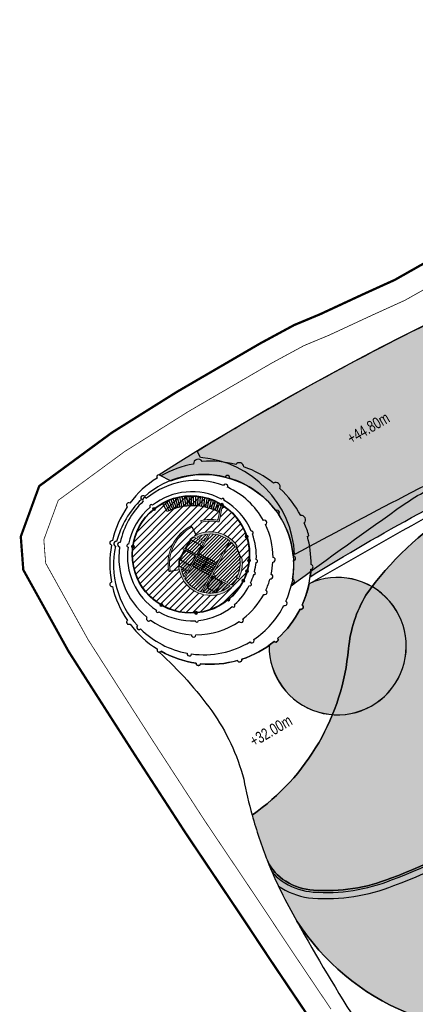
# Model space of a CAD drawing. Header units: millimetres. Extents: x -1402 to -179, y -280 to 6164.
# Tile 186 of 212: x -786 to -734, y 4826 to 4955. Entities that reach past the tile are written whole.
import ezdxf

# ---------------------------------------------------------------- set-up
doc = ezdxf.new("R2010")
doc.units = ezdxf.units.MM
doc.linetypes.add('AJN-Limite', pattern=[1.25, 0.5, -0.25, 0, -0.25, 0, -0.25])
doc.linetypes.add('DASH', pattern=[0.35, 0.25, -0.1])
doc.layers.get('0').update_dxf_attribs({"linetype": 'CONTINUOUS'})
for name, color, linetype, lineweight in [('AJN-2-SBT-C', 2, 'CONTINUOUS', 20), ('AJN-4-PRT-C', 41, 'CONTINUOUS', 30), ('AJN-4-VIT-C', 130, 'CONTINUOUS', 30), ('AJN-5-ASC-C', 230, 'CONTINUOUS', 30), ('AJN-7-500-A', 10, 'CONTINUOUS', 18), ('GEO-1-LIM-V', 10, 'AJN-Limite', 25)]:
    doc.layers.add(name, color=color, linetype=linetype, lineweight=lineweight)
for name, color, linetype, true_color in [('AJN-2-SBT-H', 7, 'CONTINUOUS', 0x6e6e6e), ('AJN-9-SRF-MARINHORIZON-CIRUCLATION 100 %', 7, 'CONTINUOUS', 0xd100d1), ('AJN-9-SRF-MARINHORIZON-HOUSING DUPLEX', 7, 'CONTINUOUS', 0x96cd7e), ('AJN-9-SRF-MARINHORIZON-HOUSING SIMPLEX', 7, 'CONTINUOUS', 0x71c6c3)]:
    doc.layers.add(name, color=color, linetype=linetype, true_color=true_color)
for name, color, linetype in [('AJN-2-SBT-V', 51, 'CONTINUOUS'), ('AJN-7-PER-V', 8, 'CONTINUOUS'), ('AJN-8-251-H', 251, 'CONTINUOUS'), ('AJN-8-254-H', 254, 'CONTINUOUS')]:
    doc.layers.add(name, color=color, linetype=linetype)
doc.layers.add('AJN-6-Etang', color=7, linetype='CONTINUOUS', lineweight=15, true_color=0x46a499)
doc.styles.get("Standard").update_dxf_attribs({"font": 'rs.shx', "bigfont": 'hztxt.shx'})
pattern_1 = [(45, (0, 4800), (-0.2245064, 0.2245064), [])]
pattern_2 = [(45, (0, 4800), (-0.4490128, 0.4490128), [])]

# ---------------------------------------------------------------- blocks, each defined once
blk = doc.blocks.new('A$C0A0E1B4E')
at = {"layer": 'AJN-6-Etang', "transparency": 33554687}
h = blk.add_hatch(color=256, dxfattribs=at)
h.dxf.hatch_style = 1
h.set_gradient(color1=(39, 228, 241), rotation=300, centered=1, tint=0.757097)
h.paths.add_polyline_path([(14.8, -24.88, -0.191795), (8.46, -18.77, 0.000807), (2.07, -19.27, 0.00076), (-4.14, -19.78, -0.023982), (-18.63, -20.28, -0.033008), (-37.32, -22.64, -0.034223), (-57.8, -24.28, 0.002236), (-58.55, -24.31, 0.022173), (-69.68, -26.36, -0.065305), (-74.34, -26.81, -0.00299), (-83.07, -28.4, -0.003401), (-91.42, -31.06, -0.046928), (-102.31, -33.36, 0.063557), (-119.48, -38.69, -0.010457), (-141.55, -48.55, -0.011693), (-158.24, -56.22, 0.01967), (-172.15, -64.63, 0.099954), (-184.01, -75.8, 0.10929), (-186.32, -82.89, -0.222464), (-199.03, -104.78, 0.026891), (-197.01, -110.78, 0.149407), (-194.58, -113.51, 0.11867), (-190.95, -114.67, 0.113891), (-180.71, -113.09, 0.168279), (-155.57, -92.97, 0.026031), (-147.78, -79.56, -0.080527), (-133.69, -59.08, -0.098658), (-110.74, -45.37, -0.092955), (-48.18, -33.74, 0.029718), (-35.24, -33.26, 0.021841), (-26.16, -31.55, -0.029034), (-20.85, -30.9, -0.070228), (7.84, -33.4, -0.025626), (18.12, -36.74, 0.050461), (21.8, -37.88, 0.033732), (22.37, -37.93, 0.062578), (22.8, -37.88, 0.130004), (23.11, -37.71, 0.153463), (23.25, -37.46, 0.135749), (23.23, -37.21), (23.27, -37.32, 0.10194), (23.21, -36.87), (21.92, -32.66, 0.224712)])
at = {"layer": 'AJN-6-Etang', "linetype": 'Continuous', "transparency": 33554687}
h = blk.add_hatch(color=256, dxfattribs=at)
h.dxf.hatch_style = 1
h.set_gradient(color1=(166, 228, 247), rotation=200, centered=1, tint=0.8, name='INVCURVED')
edge = h.paths.add_edge_path()
edge.add_arc((16.68, -9.08), 32.85, 259.0174, 283.7331)
edge.add_line((24.48, -40.98), (23.24, -37.23))
edge.add_arc((22.8, -37.39), 0.471, -70.6203, 20.1925, ccw=False)
edge.add_arc((22.38, -36.19), 1.74, 267.0779, 289.3427, ccw=False)
edge.add_arc((22.45, -33.74), 4.2, 261.1793, 267.8351, ccw=False)
edge.add_arc((25.63, -19.13), 19.14, 246.9189, 258.474, ccw=False)
edge.add_arc((-19.55, -135.3), 105.52, 69.0801, 74.9519)
edge.add_arc((-15.36, -133.79), 103.04, 76.9888, 93.0574)
edge.add_arc((-17.89, -76.92), 46.11, 93.6854, 100.3376)
edge.add_arc((-50.21, 71.49), 105.82, 278.1314, 283.1362, ccw=False)
edge.add_arc((-45.72, 75.23), 109, 268.7077, 275.5166, ccw=False)
edge.add_arc((-48.44, -206.37), 172.63, 89.915, 111.1578)
edge.add_arc((-87.83, -109.8), 68.39, 109.5782, 132.116)
edge.add_arc((-77.57, -112.76), 77.66, 136.2722, 154.6878)
edge.add_arc((-280.4, -11.43), 149.1, 326.8486, 332.8131, ccw=False)
edge.add_arc((-197.18, -66.75), 49.18, 289.5713, 327.78, ccw=False)
edge.add_arc((-189.26, -91.68), 23.05, 265.806, 291.7959, ccw=False)
edge.add_arc((-190.36, -106.56), 8.14, 238.7353, 265.806, ccw=False)
edge.add_arc((-191.33, -108.16), 6.26, 204.7452, 238.7353, ccw=False)
edge.add_arc((-142.24, -89), 58.95, 201.6826, 210.3253)
edge.add_arc((-166.41, -101.4), 31.86, 213.0342, 247.3748)
edge.add_arc((-175.2, -122.5), 9, 247.3748, 297.9607)
edge.add_arc((-135.29, -197.68), 76.11, 113.0774, 117.9607, ccw=False)
edge.add_arc((-245.18, 53.14), 197.73, 293.8824, 315.3027)
edge.add_arc((-5.44, -171.08), 130.72, 83.0294, 139.3583, ccw=False)
at = {"layer": 'AJN-8-254-H'}
h = blk.add_hatch(color=256, dxfattribs=at)
h.dxf.hatch_style = 1
h.paths.add_polyline_path([(0, 0), (-4.4, 0, 0.001802), (-7.19, -0.01, -0.106766), (0.63, -17.01, -0.032965), (7.83, -17.05, 0.107066)])
h.paths.add_polyline_path([(-7.19, -0.01, 0.006777), (-17.68, -0.23), (-16.33, -2.03), (-11.19, -18.68, -0.032008), (0.63, -17.01, 0.106766)])
h.paths.add_polyline_path([(-16.33, -2.03), (-17.68, -0.23, 0.004882), (-25.22, -0.56), (-19.39, -17.46), (-25.59, -17.83, 0.038414), (-31.76, -18.55), (-35.01, -19.37, -0.05971), (-49.1, -21.62, 0.019839), (-64.93, -22.86), (-70.38, -5.67, 0.007782), (-82.22, -7.91), (-76.89, -25.15, 0.015777), (-116.6, -34.52, 0.032397), (-126.96, -38.28), (-132.71, -21.89, 0.003478), (-137.78, -23.71), (-131.13, -41.82, -0.041991), (-97.76, -31.53), (-71.84, -25.96, -0.041971), (-57.8, -24.28, 0.037092), (-35.61, -22.37), (-22.85, -20.6, -0.050284), (-14.16, -20.27, 0.005676), (-10.73, -20.18)])
h.paths.add_polyline_path([(-25.22, -0.56, 0.029382), (-70.38, -5.67), (-64.93, -22.86, -0.019839), (-49.1, -21.62, 0.05971), (-35.01, -19.37), (-31.76, -18.55, -0.038414), (-25.59, -17.83), (-19.39, -17.46)], flags=17)
h.paths.add_polyline_path([(-82.22, -7.91, 0.033888), (-132.71, -21.89), (-126.96, -38.28, -0.032397), (-116.6, -34.52, -0.015777), (-76.89, -25.15)], flags=17)
h.paths.add_polyline_path([(-137.78, -23.71, 0.016861), (-161.96, -33.53), (-151.89, -50.74), (-131.14, -41.79)])
h.paths.add_polyline_path([(-161.96, -33.53, 0.008435), (-173.79, -39.04), (-164.22, -55.41, 0.012364), (-193.61, -70.57, -0.085128), (-193.88, -74.58, -0.006356), (-178.98, -63.84, -0.067918), (-172.98, -60.74, 0.025046), (-119.48, -38.69, -0.063557), (-102.31, -33.36, 0.046928), (-91.42, -31.06, 0.003519), (-82.78, -28.31), (-97.76, -31.53, 0.044323), (-132.93, -42.56), (-151.89, -50.74)], flags=17)
h.paths.add_polyline_path([(-173.79, -39.04, 0.023937), (-206.28, -56.83), (-205.82, -57.68, -0.376855), (-193.42, -70.47, -0.012284), (-164.22, -55.41)], flags=17)
h.paths.add_polyline_path([(-205.82, -57.68), (-206.28, -56.83, 0.003821), (-211.3, -59.95), (-209.77, -60.74, -0.607479), (-193.88, -74.58, -0.006356), (-178.98, -63.84, -0.067918), (-172.98, -60.74, 0.025046), (-119.48, -38.69, -0.063557), (-102.31, -33.36, 0.046928), (-91.42, -31.06, 0.003519), (-82.78, -28.31), (-97.76, -31.53, 0.044323), (-132.93, -42.56), (-151.89, -50.74), (-161.96, -33.53, 0.008435), (-173.79, -39.04), (-164.22, -55.41, 0.012284), (-193.42, -70.47, 0.376855)])
h.paths.add_polyline_path([(-162.3, -57.75, 0.016084), (-151.64, -52.69, -0.009863), (-172.98, -60.74, 0.067918), (-178.98, -63.84, 0.005243), (-191.29, -72.67, -0.013753), (-191.36, -73.39, -0.031979)], flags=16)
h.paths.add_polyline_path([(0.63, -17.01, 0.032008), (-11.19, -18.68), (-10.73, -20.18, 0.010904), (-4.14, -19.78, -0.00076), (2.07, -19.27, -0.000782), (8.45, -18.77, -0.03835), (7.83, -17.05, 0.032976)])
h = blk.add_hatch(color=256, dxfattribs=at)
h.dxf.hatch_style = 1
h.paths.add_polyline_path([(-161.96, -33.53, 0.008435), (-173.79, -39.04), (-164.22, -55.41, 0.012284), (-193.42, -70.47, 0.376855), (-205.82, -57.68), (-206.28, -56.83, 0.003821), (-211.3, -59.95), (-209.77, -60.74, -0.607479), (-193.88, -74.58, -0.006356), (-178.98, -63.84, -0.067918), (-172.98, -60.74, 0.025046), (-119.48, -38.69, -0.063557), (-102.31, -33.36, 0.046928), (-91.42, -31.06, 0.003519), (-82.78, -28.31), (-97.76, -31.53, 0.044323), (-132.93, -42.56), (-151.89, -50.74)])
h.paths.add_polyline_path([(-71.84, -25.96), (-82.78, -28.31, -0.000118), (-83.07, -28.4, 0.00299), (-74.34, -26.81, 0.065305), (-69.68, -26.36, -0.022173), (-58.55, -24.31, 0.039732)])
at = {"layer": 'AJN-2-SBT-V', "flags": 128}
for points in [[(-11.19, -18.68, -0.032008), (0.63, -17.01, 0.106766), (-7.19, -0.01, 0.140121), (-211.3, -59.95), (-209.77, -60.74, -0.607479), (-193.88, -74.58, -0.006356), (-178.98, -63.84, -0.067918), (-172.98, -60.74, 0.025046), (-119.48, -38.69, -0.063557), (-102.31, -33.36, 0.046928), (-91.42, -31.06, 0.003519), (-82.78, -28.31, 0.003519)], [(-91.42, -31.06, -0.046928), (-102.31, -33.36, 0.063557), (-119.48, -38.69, -0.010457), (-141.55, -48.55, -0.011693), (-158.24, -56.22, 0.01967), (-172.15, -64.63, 0.099954), (-184.01, -75.8, 0.10929), (-186.32, -82.89, -0.222464), (-199.03, -104.78, 0.026891), (-197.01, -110.78, 0.149407), (-194.58, -113.51, 0.11867), (-190.95, -114.67, 0.113891), (-180.71, -113.09, 0.168279), (-155.57, -92.97, 0.026031), (-147.78, -79.56, -0.080527), (-133.69, -59.08, -0.098658), (-110.74, -45.37, -0.092955), (-48.18, -33.74, 0.029718)], [(-191.29, -72.67, -0.013753), (-191.36, -73.39, -0.031979), (-162.3, -57.75, 0.016084), (-151.64, -52.69, 0.016084)]]:
    blk.add_lwpolyline(points, format="xyb", dxfattribs=at)
at = {"layer": 'AJN-2-SBT-V', "linetype": 'Continuous', "flags": 128}
blk.add_lwpolyline([(-48.18, -33.74, 0.092955), (-110.74, -45.37, 0.098658), (-133.69, -59.08, 0.080527), (-147.78, -79.56, -0.026031), (-155.57, -92.97, -0.168279), (-180.71, -113.09, -0.113891), (-190.95, -114.67, -0.11867), (-194.58, -113.51, -0.149407), (-197.01, -110.78, 0.037729), (-193.12, -118.77, 0.150971), (-178.66, -130.81, 0.224378), (-170.98, -130.45, -0.02131), (-165.13, -127.66, 0.093737), (-104.63, -85.93, -0.250853), (10.42, -41.32, 0.108263)], format="xyb", dxfattribs=at)
at = {"layer": 'AJN-2-SBT-V', "flags": 128}
blk.add_lwpolyline([(-206.28, -56.83, -0.023937), (-173.79, -39.04), (-164.22, -55.41, 0.012284), (-193.42, -70.47, 0.376855), (-205.82, -57.68)], format="xyb", close=True, dxfattribs=at)
at = {"layer": 'AJN-2-SBT-V', "linetype": 'Continuous', "flags": 128}
for points in [[(-172.15, -64.63, -0.01967), (-158.24, -56.22, 0.018604), (-171.86, -63.2, 0.00352), (-191.53, -74.37, -0.054793), (-192.43, -77.12, -0.930329), (-192.69, -77.66, -0.092522), (-195.66, -81.52, -0.930329), (-196.12, -81.91, -0.092517), (-200.39, -84.25, -0.930329), (-200.96, -84.43, -0.092522), (-205.82, -84.85, -0.930329), (-206.41, -84.78, -0.092522), (-211.02, -83.21, -0.249493), (-211.27, -83.34, -0.050961), (-204.34, -91.06, -0.089979), (-200.14, -100.05, 0.020604), (-199.03, -104.78, 0.222464), (-186.32, -82.89, -0.10929), (-184.01, -75.8, -0.099954)], [(-107.7, -133.35, 0.093893), (-93.53, -114.94), (-94.82, -114.28, 0.019637), (-92.83, -109.93, -0.015726), (-91.01, -105.49), (-89.69, -106.08, -0.02495), (-87.51, -101.89, -0.189198), (-60.93, -81.01, 0.215421), (-92.45, -104.26, -0.001962), (-99.01, -115.3, -0.280841), (-122.47, -126.23, -0.000059), (-132.19, -124.47, 0.144885), (-160.28, -125.78, 0.03841), (-170.98, -130.45, -0.224378), (-178.66, -130.81, -0.150971), (-193.12, -118.77, 0.032866), (-175.8, -145.7, 0.002338), (-172.98, -149.2, 0.042539), (-168.61, -152.04, 0.21111), (-148.58, -154.74, 0.100205)]]:
    blk.add_lwpolyline(points, format="xyb", close=True, dxfattribs=at)
at = {"layer": 'AJN-8-251-H', "linetype": 'Continuous', "flags": 128}
for points in [[(-196.42, -112.22, 0.088385), (-194.71, -113.73, 0.11867), (-190.97, -114.92, 0.113838), (-180.62, -113.32, 0.168243), (-155.36, -93.1, 0.026035), (-147.55, -79.67, -0.080511), (-133.52, -59.26, -0.098637), (-110.66, -45.61, -0.092957), (-48.18, -33.99, 0.029725), (-35.21, -33.51, 0.02184), (-26.11, -31.8, -0.028993), (-20.84, -31.15, -0.070213), (7.78, -33.64, -0.025605), (18.03, -36.97, 0.050476), (21.76, -38.13, 0.034159), (22.36, -38.18, 0.062791), (22.86, -38.12, 0.130004), (23.29, -37.89, 0.10222), (23.45, -37.65)], [(-195.57, -114.12, 0.018186), (-195.12, -114.41, 0.11867), (-191.03, -115.72, 0.113676), (-180.34, -114.07, 0.168131), (-154.69, -93.54, 0.026046), (-146.83, -80.02, -0.080458), (-132.96, -59.83, -0.098569), (-110.38, -46.36, -0.09296), (-48.19, -34.79, 0.029747), (-35.12, -34.3, 0.021836), (-25.95, -32.58, -0.028861), (-20.79, -31.95, -0.070167), (7.59, -34.42, -0.025535), (17.73, -37.71, 0.050506), (21.62, -38.92, 0.035275), (22.35, -38.98, 0.063241), (23.05, -38.9, 0.109774), (23.73, -38.56)]]:
    blk.add_lwpolyline(points, format="xyb", dxfattribs=at)
at = {"layer": 'AJN-7-500-A', "char_height": 1.5, "attachment_point": 8, "rotation": 30.3256}
for s, insert in [('{\\fSwis721 LtCn BT|b0|i0|c0|p34;+44.80m}', (-183.32, -54.45)), ('{\\fSwis721 LtCn BT|b0|i0|c0|p34;+32.00m}', (-196.16, -94.33))]:
    blk.add_mtext_dynamic_manual_height_columns(s, width=11.105, gutter_width=35.69, heights=[0], dxfattribs=dict(at, insert=insert))

msp = doc.modelspace()

# ---------------------------------------------------------------- hatches: boundary and pattern name
at = {"layer": 'AJN-2-SBT-H'}
h = msp.add_hatch(color=256, dxfattribs=at)
h.dxf.hatch_style = 1
edge = h.paths.add_edge_path()
edge.add_arc((-759.39, 4891.55), 0.2, 0, 360)
h = msp.add_hatch(color=256, dxfattribs=at)
h.dxf.hatch_style = 1
edge = h.paths.add_edge_path()
edge.add_arc((-768.32, 4891), 0.2, 0, 360)
h = msp.add_hatch(color=256, dxfattribs=at)
h.dxf.hatch_style = 1
h.paths.add_polyline_path([(-759.3, 4891.47, 0.007112), (-759.49, 4891.58), (-759.91, 4889.52, 0.098632), (-762.17, 4889.46), (-762.13, 4889.26, -0.107348), (-759.75, 4889.29)])
h = msp.add_hatch(color=256, dxfattribs=at)
h.dxf.hatch_style = 1
h.paths.add_polyline_path([(-763.33, 4888.62), (-763.42, 4888.79, 0.220941), (-766.34, 4885.08), (-766.38, 4884.89, 0.095162), (-766.39, 4882.78), (-766.19, 4882.81, -0.332781)])
h = msp.add_hatch(color=256, dxfattribs=at)
h.dxf.hatch_style = 1
edge = h.paths.add_edge_path()
edge.add_arc((-760.88, 4883.8), 4.1, 172.2256, 184.8029)
edge.add_line((-764.97, 4883.46), (-763.9, 4882.86))
edge.add_line((-763.9, 4882.86), (-762.82, 4884.77))
edge.add_line((-762.82, 4884.77), (-764.6, 4885.76))
edge.add_arc((-760.88, 4883.8), 4.2, 149.5183, 152.2466, ccw=False)
edge.add_line((-764.5, 4885.93), (-762.73, 4884.94))
edge.add_line((-762.73, 4884.94), (-761.81, 4886.57))
edge.add_line((-761.81, 4886.57), (-763.06, 4887.28))
edge.add_arc((-760.88, 4883.8), 4.1, 122.0092, 129.2981)
edge.add_line((-763.48, 4886.97), (-763.57, 4887.03))
edge.add_arc((-760.88, 4883.8), 4.2, 33.4032, 129.8294, ccw=False)
edge.add_line((-757.38, 4886.11), (-757.63, 4885.95))
edge.add_arc((-760.88, 4883.8), 3.9, 33.4032, 46.7299)
edge.add_line((-758.21, 4886.64), (-758.34, 4886.41))
edge.add_line((-758.34, 4886.41), (-758.52, 4886.5))
edge.add_line((-758.52, 4886.5), (-758.36, 4886.78))
edge.add_arc((-760.88, 4883.8), 3.9, 49.7385, 90.8548)
edge.add_line((-760.94, 4887.7), (-764.25, 4881.83))
edge.add_arc((-760.88, 4883.8), 3.9, 210.3695, 251.4858)
edge.add_line((-762.12, 4880.1), (-759.11, 4885.46))
edge.add_line((-759.11, 4885.46), (-758.93, 4885.36))
edge.add_line((-758.93, 4885.36), (-760.6, 4882.4))
edge.add_line((-760.6, 4882.4), (-760.27, 4882.21))
edge.add_line((-760.27, 4882.21), (-760.37, 4882.03))
edge.add_line((-760.37, 4882.03), (-760.7, 4882.22))
edge.add_line((-760.7, 4882.22), (-761.93, 4880.04))
edge.add_arc((-760.88, 4883.8), 3.9, 254.4943, 259.0846)
edge.add_arc((-760.88, 4883.8), 3.9, 259.0846, 307.0673)
edge.add_arc((-760.88, 4883.8), 3.9, 307.0673, 311.3421)
edge.add_line((-758.31, 4880.87), (-759.5, 4881.54))
edge.add_line((-759.5, 4881.54), (-759.4, 4881.72))
edge.add_line((-759.4, 4881.72), (-758.15, 4881.02))
edge.add_arc((-760.88, 4883.8), 3.9, 314.4272, 315.7995)
edge.add_line((-758.09, 4881.08), (-757.87, 4880.87))
edge.add_arc((-760.88, 4883.8), 4.2, 257.7228, 315.7995, ccw=False)
edge.add_arc((-760.88, 4883.8), 4.2, 171.6861, 257.7228, ccw=False)
edge.add_line((-765.04, 4884.41), (-764.95, 4884.36))
edge = h.paths.add_edge_path(flags=16)
edge.add_line((-761.71, 4886.75), (-762.65, 4887.28))
edge.add_arc((-760.88, 4883.8), 3.9, 94.3191, 116.9311, ccw=False)
edge.add_line((-761.18, 4887.69), (-761.71, 4886.75))
edge = h.paths.add_edge_path(flags=16)
edge.add_line((-764.72, 4883.09), (-764, 4882.68))
edge.add_line((-764, 4882.68), (-764.36, 4882.04))
edge.add_arc((-760.88, 4883.8), 3.9, 190.5569, 206.9052, ccw=False)
h = msp.add_hatch(color=256, dxfattribs=at)
h.dxf.hatch_style = 1
edge = h.paths.add_edge_path()
edge.add_arc((-756.12, 4887.37), 0.2, 0, 360)
h = msp.add_hatch(color=256, dxfattribs=at)
h.dxf.hatch_style = 1
edge = h.paths.add_edge_path()
edge.add_arc((-771.12, 4886.05), 0.2, 0, 360)
h = msp.add_hatch(color=256, dxfattribs=at)
h.dxf.hatch_style = 1
edge = h.paths.add_edge_path()
edge.add_line((-756.76, 4883.01), (-756.8, 4882.82))
edge.add_arc((-760.88, 4883.8), 4.2, 331.5749, 346.4254, ccw=False)
edge.add_line((-757.19, 4881.8), (-757.46, 4881.95))
edge.add_arc((-760.88, 4883.8), 3.9, 331.5749, 356.6261)
edge.add_arc((-760.88, 4883.8), 3.9, 356.6261, 370.3126)
edge.add_line((-757.05, 4884.5), (-756.75, 4884.55))
edge.add_arc((-760.88, 4883.8), 4.2, -3.3739, 10.3126, ccw=False)
edge.add_arc((-760.88, 4883.8), 4.2, 349.154, 356.6261, ccw=False)
h = msp.add_hatch(color=256, dxfattribs=at)
h.dxf.hatch_style = 1
edge = h.paths.add_edge_path()
edge.add_arc((-755.79, 4884.22), 0.2, 0, 360)
h = msp.add_hatch(color=256, dxfattribs=at)
h.dxf.hatch_style = 1
edge = h.paths.add_edge_path()
edge.add_arc((-756.07, 4882.81), 0.2, 0, 360)
h = msp.add_hatch(color=256, dxfattribs=at)
h.dxf.hatch_style = 1
edge = h.paths.add_edge_path()
edge.add_arc((-756.57, 4881.53), 0.2, 0, 360)
h = msp.add_hatch(color=256, dxfattribs=at)
h.dxf.hatch_style = 1
edge = h.paths.add_edge_path()
edge.add_arc((-758.52, 4879.07), 0.2, 0, 360)
h = msp.add_hatch(color=256, dxfattribs=at)
h.dxf.hatch_style = 1
edge = h.paths.add_edge_path()
edge.add_arc((-767.39, 4878.35), 0.2, 0, 360)
h = msp.add_hatch(color=256, dxfattribs=at)
h.dxf.hatch_style = 1
edge = h.paths.add_edge_path()
edge.add_arc((-762.78, 4877.31), 0.2, 0, 360)
at = {"layer": 'AJN-8-254-H'}
h = msp.add_hatch(color=256, dxfattribs=at)
h.dxf.hatch_style = 1
h.paths.add_polyline_path([(-747.89, 4881.15, -0.055968), (-748.8, 4878.33, -0.268718), (-748.65, 4878.07, -0.529291), (-749.06, 4877.79, -0.092522), (-752.03, 4873.93, -0.160339), (-751.98, 4873.75, -0.670041), (-752.49, 4873.54, -0.016044), (-753.16, 4873.02, 3.446576)])
at = {"layer": 'AJN-9-SRF-MARINHORIZON-CIRUCLATION 100 %'}
h = msp.add_hatch(dxfattribs=at)
h.set_pattern_fill('ANSI31', color=256, scale=0.1)
h.set_pattern_definition(pattern_1)
h.paths.add_polyline_path([(-763.06, 4887.28, 0.031814), (-763.48, 4886.97), (-763.53, 4887), (-764.21, 4885.77), (-762.73, 4884.94), (-764.12, 4885.73), (-763.43, 4886.95), (-762.04, 4886.16), (-761.81, 4886.57)])
h.paths.add_polyline_path([(-762.04, 4886.16), (-763.43, 4886.95), (-764.12, 4885.73), (-762.73, 4884.94)])
h.paths.add_polyline_path([(-764.91, 4884.33), (-764.22, 4885.55), (-764.32, 4885.6), (-764.99, 4884.38), (-764.95, 4884.36, 0.054934), (-764.97, 4883.46), (-763.9, 4882.86), (-763.51, 4883.55)])
h.paths.add_polyline_path([(-762.82, 4884.77), (-764.22, 4885.55), (-764.91, 4884.33), (-763.51, 4883.55)])
h.paths.add_polyline_path([(-764, 4882.68), (-764.72, 4883.09, 0.071454), (-764.36, 4882.04)])
h = msp.add_hatch(dxfattribs=at)
h.set_pattern_fill('ANSI31', color=256, scale=0.1)
h.set_pattern_definition(pattern_1)
h.paths.add_polyline_path([(-759.11, 4885.46), (-759.02, 4885.41), (-758.43, 4886.46), (-758.52, 4886.5), (-758.36, 4886.78, 0.181354), (-760.94, 4887.7), (-762.39, 4885.13), (-761.26, 4884.49), (-761.17, 4884.45), (-760.04, 4883.81)])
h.paths.add_polyline_path([(-761.26, 4884.49), (-762.39, 4885.13), (-762.52, 4884.91), (-761.38, 4884.27)])
h.paths.add_polyline_path([(-761.17, 4884.45), (-761.26, 4884.49), (-762.15, 4882.91), (-762.06, 4882.86)])
h.paths.add_polyline_path([(-761.17, 4884.45), (-761.3, 4884.22), (-760.16, 4883.58), (-760.04, 4883.81)])
h.paths.add_polyline_path([(-761.3, 4884.22), (-761.43, 4883.99), (-760.29, 4883.35), (-760.16, 4883.58)])
h.paths.add_polyline_path([(-762.52, 4884.91), (-762.64, 4884.68), (-761.51, 4884.04), (-761.38, 4884.27)])
h.paths.add_polyline_path([(-761.51, 4884.04), (-762.64, 4884.68), (-762.77, 4884.45), (-761.64, 4883.82)])
h.paths.add_polyline_path([(-761.43, 4883.99), (-761.55, 4883.77), (-760.42, 4883.13), (-760.29, 4883.35)])
h.paths.add_polyline_path([(-761.55, 4883.77), (-761.68, 4883.54), (-760.55, 4882.9), (-760.42, 4883.13)])
h.paths.add_polyline_path([(-761.64, 4883.82), (-762.77, 4884.45), (-762.9, 4884.23), (-761.77, 4883.59)])
h.paths.add_polyline_path([(-762.9, 4884.23), (-763.03, 4884), (-761.9, 4883.36), (-761.77, 4883.59)])
h.paths.add_polyline_path([(-761.68, 4883.54), (-761.81, 4883.31), (-760.68, 4882.68), (-760.55, 4882.9)])
h.paths.add_polyline_path([(-761.81, 4883.31), (-761.94, 4883.09), (-760.8, 4882.45), (-760.68, 4882.68)])
h.paths.add_polyline_path([(-763.03, 4884), (-763.16, 4883.77), (-762.02, 4883.14), (-761.9, 4883.36)])
h.paths.add_polyline_path([(-763.16, 4883.77), (-763.28, 4883.55), (-762.15, 4882.91), (-762.02, 4883.14)])
h.paths.add_polyline_path([(-761.94, 4883.09), (-762.06, 4882.86), (-760.93, 4882.22), (-760.8, 4882.45)])
h.paths.add_polyline_path([(-762.06, 4882.86), (-762.15, 4882.91), (-763.28, 4883.55), (-764.25, 4881.83, 0.181354), (-762.12, 4880.1), (-760.93, 4882.22)])
h = msp.add_hatch(dxfattribs=at)
h.set_pattern_fill('ANSI31', color=256, scale=0.1)
h.set_pattern_definition(pattern_1)
h.paths.add_polyline_path([(-761.71, 4886.75), (-761.18, 4887.69, 0.098985), (-762.65, 4887.28)])
h.paths.add_polyline_path([(-756.99, 4883.57, 0.059789), (-757.05, 4884.5), (-756.9, 4884.53), (-757.5, 4886.03), (-757.63, 4885.95, 0.058214), (-758.21, 4886.64), (-758.34, 4886.41), (-758.43, 4886.46), (-759.02, 4885.41), (-758.93, 4885.36), (-760.6, 4882.4), (-760.27, 4882.21), (-760.37, 4882.03), (-760.7, 4882.22), (-761.93, 4880.04, 0.020032), (-761.62, 4879.97, 0.212477), (-758.53, 4880.69, 0.018655), (-758.31, 4880.87), (-759.5, 4881.54), (-759.4, 4881.72), (-758.15, 4881.02, 0.005988), (-758.09, 4881.08), (-757.98, 4880.98), (-757.32, 4881.87), (-757.46, 4881.95, 0.109744)])
h.paths.add_polyline_path([(-759.38, 4881.36), (-760.17, 4879.97), (-761.38, 4880.65), (-760.6, 4882.05)], flags=16)
h.paths.add_polyline_path([(-760.6, 4882.05), (-761.38, 4880.65), (-760.17, 4879.97), (-759.38, 4881.36)], flags=0)
h = msp.add_hatch(dxfattribs=at)
h.set_pattern_fill('ANSI31', color=256, scale=0.1)
h.set_pattern_definition(pattern_1)
h.paths.add_polyline_path([(-759.38, 4881.36), (-760.6, 4882.05), (-761.38, 4880.65), (-760.17, 4879.97)])
at = {"layer": 'AJN-9-SRF-MARINHORIZON-HOUSING DUPLEX'}
h = msp.add_hatch(dxfattribs=at)
h.set_pattern_fill('ANSI31', color=256, scale=0.2)
h.set_pattern_definition(pattern_2)
h.paths.add_polyline_path([(-759.24, 4891.42, -0.136768), (-759.32, 4891.36), (-759.75, 4889.29), (-759.95, 4889.32, 0.098323), (-762.13, 4889.26), (-762.17, 4889.46, -0.098632), (-759.91, 4889.52), (-759.7, 4890.56, 0.23281), (-766.59, 4890.65), (-767.19, 4891.74, 0.037298), (-768.15, 4891.11, -0.136969), (-768.12, 4891, -0.657788), (-768.46, 4890.86, 0.177734), (-771.07, 4886.24, -0.335912), (-770.92, 4886.05, -0.413669), (-771.12, 4885.85, 0.027654), (-771.17, 4885, 0.2586), (-767.55, 4878.47, -0.710358), (-767.19, 4878.35, -0.098981), (-767.21, 4878.27, 0.143791), (-762.98, 4877.32, -0.870549), (-762.58, 4877.35, 0.139414), (-758.69, 4878.96, -0.140231), (-758.72, 4879.07, -0.650863), (-758.39, 4879.22, 0.089801), (-756.69, 4881.37, -0.246577), (-756.77, 4881.53, -0.513702), (-756.51, 4881.72, 0.03177), (-756.15, 4882.63, -0.29448), (-756.27, 4882.81, -0.458523), (-756.04, 4883.01, 0.033715), (-755.84, 4884.03, -0.345834), (-755.99, 4884.22, -0.403297), (-755.8, 4884.42, 0.01876), (-755.78, 4885, 0.071708), (-756.09, 4887.17, -0.467239), (-756.32, 4887.37, -0.28869), (-756.21, 4887.55, 0.163966)])
h.paths.add_polyline_path([(-763.42, 4888.79), (-763.33, 4888.62), (-762.79, 4887.55, -0.381502), (-757.38, 4886.11), (-757.5, 4886.03), (-756.9, 4884.53), (-756.75, 4884.55, -0.059789), (-756.69, 4883.55, -0.032615), (-756.76, 4883.01), (-756.8, 4882.82, -0.064888), (-757.19, 4881.8), (-757.32, 4881.87), (-757.98, 4880.98), (-757.87, 4880.87, -0.258975), (-761.78, 4879.7, -0.301755), (-765.01, 4883.03), (-766.19, 4882.81), (-766.39, 4882.78, -0.095162), (-766.38, 4884.89), (-766.34, 4885.08, -0.220941)], flags=16)
h.paths.add_polyline_path([(-763.43, 4886.95), (-762.04, 4886.16), (-762.73, 4884.94), (-764.12, 4885.73)], flags=0)
h.paths.add_polyline_path([(-764.22, 4885.55), (-762.82, 4884.77), (-763.51, 4883.55), (-764.91, 4884.33)], flags=0)
h.paths.add_polyline_path([(-762.65, 4887.28, -0.098985), (-761.18, 4887.69), (-761.71, 4886.75)], flags=0)
h.paths.add_polyline_path([(-764.72, 4883.09), (-764, 4882.68), (-764.36, 4882.04, -0.071454)], flags=0)
h.paths.add_polyline_path([(-761.26, 4884.49), (-761.17, 4884.45), (-762.06, 4882.86), (-762.15, 4882.91)], flags=0)
h.paths.add_polyline_path([(-760.6, 4882.05), (-759.38, 4881.36), (-760.17, 4879.97), (-761.38, 4880.65)], flags=0)
h = msp.add_hatch(dxfattribs=at)
h.set_pattern_fill('ANSI31', color=256, scale=0.2)
h.set_pattern_definition(pattern_2)
h.paths.add_polyline_path([(-763.53, 4887), (-763.57, 4887.03, -0.056339), (-762.79, 4887.55), (-763.33, 4888.62, 0.332781), (-766.19, 4882.81), (-765.01, 4883.03, -0.082526), (-765.04, 4884.41), (-764.99, 4884.38), (-764.32, 4885.6), (-764.6, 4885.76, -0.011905), (-764.5, 4885.93), (-764.21, 4885.77)])
at = {"layer": 'AJN-9-SRF-MARINHORIZON-HOUSING SIMPLEX'}
h = msp.add_hatch(dxfattribs=at)
h.set_pattern_fill('ANSI31', color=256, scale=0.2)
h.set_pattern_definition(pattern_2)
h.paths.add_polyline_path([(-766.93, 4891.88, 0.009779), (-767.19, 4891.74), (-766.59, 4890.65, -0.008324), (-766.36, 4890.76)])
h.paths.add_polyline_path([(-766.65, 4892.01, 0.009794), (-766.93, 4891.88), (-766.36, 4890.76, -0.008324), (-766.12, 4890.86)])
h.paths.add_polyline_path([(-765.81, 4892.33, 0.029465), (-766.65, 4892.01), (-766.12, 4890.86, -0.024976), (-765.38, 4891.11)])
h.paths.add_polyline_path([(-765.52, 4892.42, 0.009839), (-765.81, 4892.33), (-765.38, 4891.11, -0.008324), (-765.13, 4891.18)])
h = msp.add_hatch(dxfattribs=at)
h.set_pattern_fill('ANSI31', color=256, scale=0.2)
h.set_pattern_definition(pattern_2)
h.paths.add_polyline_path([(-761.92, 4892.53, 0.009817), (-762.21, 4892.59), (-762.29, 4891.35, -0.008324), (-762.03, 4891.32)])
h.paths.add_polyline_path([(-762.21, 4892.59, 0.009828), (-762.51, 4892.63), (-762.55, 4891.38, -0.008324), (-762.29, 4891.35)])
h.paths.add_polyline_path([(-762.51, 4892.63, 0.009837), (-762.81, 4892.67), (-762.81, 4891.4, -0.008324), (-762.55, 4891.38)])
h.paths.add_polyline_path([(-762.81, 4892.67, 0.009845), (-763.12, 4892.69), (-763.07, 4891.41, -0.008324), (-762.81, 4891.4)])
h.paths.add_polyline_path([(-763.12, 4892.69, 0.009851), (-763.42, 4892.69), (-763.33, 4891.41, -0.008324), (-763.07, 4891.41)])
h.paths.add_polyline_path([(-763.42, 4892.69, 0.009855), (-763.72, 4892.69), (-763.63, 4891.78), (-763.33, 4891.41)])
h.paths.add_polyline_path([(-763.72, 4892.69, 0.009858), (-764.02, 4892.67), (-763.96, 4892.19), (-763.63, 4891.78)])
h.paths.add_polyline_path([(-764.02, 4892.67, 0.009859), (-764.33, 4892.65), (-763.96, 4892.19)])
h.paths.add_polyline_path([(-763.96, 4892.19), (-764.33, 4892.65), (-764.1, 4891.36, -0.008324), (-763.85, 4891.39)])
h.paths.add_polyline_path([(-763.96, 4892.19), (-763.85, 4891.39, -0.008324), (-763.59, 4891.4), (-763.63, 4891.78)])
h.paths.add_polyline_path([(-763.63, 4891.78), (-763.59, 4891.4, -0.008324), (-763.33, 4891.41)])
h.paths.add_polyline_path([(-764.33, 4892.65, 0.009858), (-764.63, 4892.61), (-764.36, 4891.33, -0.008324), (-764.1, 4891.36)])
h.paths.add_polyline_path([(-764.63, 4892.61, 0.009856), (-764.93, 4892.56), (-764.62, 4891.29, -0.008324), (-764.36, 4891.33)])
h.paths.add_polyline_path([(-764.93, 4892.56, 0.009852), (-765.22, 4892.49), (-764.87, 4891.24, -0.008324), (-764.62, 4891.29)])
h.paths.add_polyline_path([(-765.22, 4892.49, 0.009846), (-765.52, 4892.42), (-765.13, 4891.18, -0.008324), (-764.87, 4891.24)])
h = msp.add_hatch(dxfattribs=at)
h.set_pattern_fill('ANSI31', color=256, scale=0.2)
h.set_pattern_definition(pattern_2)
h.paths.add_polyline_path([(-760.21, 4891.97, 0.009719), (-760.48, 4892.09), (-760.77, 4891.01, -0.008324), (-760.52, 4890.93)])
h.paths.add_polyline_path([(-760.48, 4892.09, 0.009739), (-760.76, 4892.2), (-761.02, 4891.09, -0.008324), (-760.77, 4891.01)])
h.paths.add_polyline_path([(-761.62, 4892.47, 0.009805), (-761.92, 4892.53), (-762.03, 4891.32, -0.008324), (-761.78, 4891.27)])
h.paths.add_polyline_path([(-761.33, 4892.39, 0.009791), (-761.62, 4892.47), (-761.78, 4891.27, -0.008324), (-761.52, 4891.22)])
h.paths.add_polyline_path([(-761.04, 4892.3, 0.009775), (-761.33, 4892.39), (-761.52, 4891.22, -0.008324), (-761.27, 4891.16)])
h.paths.add_polyline_path([(-760.76, 4892.2, 0.009758), (-761.04, 4892.3), (-761.27, 4891.16, -0.008324), (-761.02, 4891.09)])
h = msp.add_hatch(dxfattribs=at)
h.set_pattern_fill('ANSI31', color=256, scale=0.2)
h.set_pattern_definition(pattern_2)
h.paths.add_polyline_path([(-759.57, 4891.2), (-759.81, 4890.62, -0.003996), (-759.7, 4890.56)])
h.paths.add_polyline_path([(-759.57, 4891.2), (-759.52, 4891.4, -0.210901), (-759.59, 4891.55, -0.106101), (-759.57, 4891.63, 0.003982), (-759.68, 4891.69), (-760.04, 4890.73, -0.008324), (-759.81, 4890.62)])
h.paths.add_polyline_path([(-759.68, 4891.69, 0.009673), (-759.94, 4891.84), (-760.28, 4890.83, -0.008324), (-760.04, 4890.73)])
h.paths.add_polyline_path([(-759.94, 4891.84, 0.009697), (-760.21, 4891.97), (-760.52, 4890.93, -0.008324), (-760.28, 4890.83)])

# ---------------------------------------------------------------- linework, layer by layer
at = {"layer": 'AJN-2-SBT-C'}
for p, q in [((-759.95, 4889.32), (-759.75, 4889.29)), ((-757.11, 4881.97), (-757.11, 4881.97))]:
    msp.add_line(p, q, dxfattribs=at)
for points in [[(-759.3, 4891.49), (-759.75, 4889.29, 0.107348), (-762.13, 4889.26), (-762.17, 4889.46, -0.098632), (-759.91, 4889.52), (-759.48, 4891.61)], [(-766.38, 4884.89), (-766.38, 4884.89, 0.095162), (-766.39, 4882.78), (-766.19, 4882.81, -0.332781), (-763.33, 4888.62), (-763.42, 4888.79, 0.220941), (-766.34, 4885.08), (-766.34, 4885.08)], [(-764.95, 4884.36, 0.054934), (-764.97, 4883.46), (-763.9, 4882.86), (-762.82, 4884.77), (-764.6, 4885.76, -0.011905), (-764.5, 4885.93), (-762.73, 4884.94), (-761.81, 4886.57), (-763.06, 4887.28, 0.031814), (-763.48, 4886.97), (-763.57, 4887.03, -0.447459), (-757.38, 4886.11), (-757.63, 4885.95, 0.058214), (-758.21, 4886.64), (-758.34, 4886.41), (-758.52, 4886.5), (-758.36, 4886.78, 0.181354), (-760.94, 4887.7), (-764.25, 4881.83, 0.181354), (-762.12, 4880.1), (-759.11, 4885.46), (-758.93, 4885.36), (-760.6, 4882.4), (-760.27, 4882.21), (-760.37, 4882.03), (-760.7, 4882.22), (-761.93, 4880.04, 0.020032), (-761.62, 4879.97, 0.212477), (-758.53, 4880.69, 0.018655), (-758.31, 4880.87), (-759.5, 4881.54), (-759.4, 4881.72), (-758.15, 4881.02, 0.005988), (-758.09, 4881.08), (-757.87, 4880.87, -0.258975), (-761.78, 4879.7, -0.394095), (-765.04, 4884.41)], [(-761.71, 4886.75), (-762.65, 4887.28, -0.098985), (-761.18, 4887.69)], [(-761.71, 4886.75), (-762.65, 4887.28, -0.098985), (-761.18, 4887.69)], [(-756.76, 4883.01), (-756.8, 4882.82), (-756.8, 4882.82, -0.064888), (-757.19, 4881.8), (-757.46, 4881.95, 0.109744), (-756.99, 4883.57, 0.059789), (-757.05, 4884.5), (-756.75, 4884.55, -0.059789), (-756.69, 4883.55, -0.032615), (-756.76, 4883.01)]]:
    msp.add_lwpolyline(points, format="xyb", close=True, dxfattribs=at)
msp.add_lwpolyline([(-759.11, 4885.46), (-759.11, 4885.46)], close=True, dxfattribs=at)
at = {"layer": 'AJN-2-SBT-C', "linetype": 'Continuous', "flags": 128}
msp.add_lwpolyline([(-764.72, 4883.09), (-764, 4882.68), (-764.36, 4882.04, -0.071454)], format="xyb", close=True, dxfattribs=at)
at = {"layer": 'AJN-2-SBT-C'}
for centre in [(-759.39, 4891.55), (-768.32, 4891), (-756.12, 4887.37), (-771.12, 4886.05), (-755.79, 4884.22), (-756.07, 4882.81), (-756.57, 4881.53), (-758.52, 4879.07), (-767.39, 4878.35), (-762.78, 4877.31)]:
    msp.add_circle(centre, 0.2, dxfattribs=at)
at = {"layer": 'AJN-2-SBT-H'}
msp.add_lwpolyline([(-759.02, 4885.41), (-758.43, 4886.46)], dxfattribs=at)
at = {"layer": 'AJN-2-SBT-V'}
msp.add_lwpolyline([(-747.89, 4881.15, -0.055968), (-748.8, 4878.33, -0.268718), (-748.65, 4878.07, -0.529291), (-749.06, 4877.79, -0.092522), (-752.03, 4873.93, -0.160339), (-751.98, 4873.75, -0.670041), (-752.49, 4873.54, -0.016044), (-753.16, 4873.02, 3.446576), (-747.89, 4881.15, -0.055968)], format="xyb", close=True, dxfattribs=at)
at = {"layer": 'AJN-4-PRT-C', "linetype": 'Continuous'}
for points in [[(-763.33, 4888.62), (-762.79, 4887.55)], [(-763.33, 4888.62), (-762.79, 4887.55)], [(-763.53, 4887), (-764.21, 4885.77)], [(-764.99, 4884.38), (-764.32, 4885.6)], [(-757.5, 4886.03), (-756.9, 4884.53)], [(-766.39, 4882.78), (-766.19, 4882.81), (-765.01, 4883.03)], [(-757.98, 4880.98), (-757.32, 4881.87)]]:
    msp.add_lwpolyline(points, dxfattribs=at)
at = {"layer": 'AJN-4-VIT-C'}
for radius in [7.75, 7.72, 7.7]:
    msp.add_circle((-763.47, 4885), radius, dxfattribs=at)
at = {"layer": 'AJN-5-ASC-C'}
for points in [[(-764.12, 4885.73), (-763.43, 4886.95), (-762.04, 4886.16), (-762.73, 4884.94), (-764.12, 4885.73)], [(-763.51, 4883.55), (-762.82, 4884.77), (-764.22, 4885.55), (-764.91, 4884.33), (-763.51, 4883.55)], [(-759.38, 4881.36), (-760.6, 4882.05), (-761.38, 4880.65), (-760.17, 4879.97), (-759.38, 4881.36)]]:
    msp.add_lwpolyline(points, dxfattribs=at)
at = {"layer": 'AJN-7-PER-V'}
for p, q in [((-762.39, 4885.13), (-761.26, 4884.49)), ((-763.03, 4884), (-761.9, 4883.36)), ((-762.9, 4884.23), (-761.77, 4883.59)), ((-762.77, 4884.45), (-761.64, 4883.82)), ((-762.64, 4884.68), (-761.51, 4884.04)), ((-762.52, 4884.91), (-761.38, 4884.27)), ((-760.29, 4883.35), (-761.43, 4883.99)), ((-760.16, 4883.58), (-761.3, 4884.22)), ((-760.04, 4883.81), (-761.17, 4884.45)), ((-763.28, 4883.55), (-762.15, 4882.91)), ((-763.16, 4883.77), (-762.02, 4883.14)), ((-760.93, 4882.22), (-762.06, 4882.86)), ((-760.8, 4882.45), (-761.94, 4883.09)), ((-760.68, 4882.68), (-761.81, 4883.31)), ((-760.55, 4882.9), (-761.68, 4883.54)), ((-760.42, 4883.13), (-761.55, 4883.77))]:
    msp.add_line(p, q, dxfattribs=at)
at = {"layer": 'AJN-7-PER-V', "ltscale": 5}
msp.add_lwpolyline([(-762, 4897.24, 0.827993), (-763.12, 4896.9, 0.086561), (-767.42, 4895.37, 0.930329), (-767.94, 4895.07, 0.092522), (-771.52, 4891.77, 0.930329), (-771.87, 4891.28, 0.092517), (-773.82, 4886.82, 0.930329), (-773.95, 4886.24, 0.092522), (-773.94, 4881.36, 0.930329), (-773.82, 4880.78, 0.092522), (-771.85, 4876.32, 0.930329), (-771.5, 4875.84, 0.092517), (-767.91, 4872.55, 0.930329), (-767.39, 4872.24, 0.092522), (-762.78, 4870.68, 0.930329), (-762.19, 4870.6, 0.092522), (-757.33, 4871.03, 0.930329), (-756.76, 4871.2, 0.092517), (-752.49, 4873.54, 0.930329), (-752.03, 4873.93, 0.092522), (-749.06, 4877.79, 0.930329), (-748.8, 4878.33, 0.092522), (-747.64, 4883.06, 0.930329), (-747.62, 4883.66, 0.071432), (-748.11, 4887.4), (-747.91, 4887.46, 0.033274), (-748.51, 4889.15, 0.680411), (-748.99, 4890.15, 0.083129), (-751.72, 4893.68, 0.682598), (-752.57, 4894.41, 0.083129), (-756.48, 4896.54, 0.680433), (-757.55, 4896.86, 0.083201), (-761.99, 4897.24)], format="xyb", dxfattribs=at)
at = {"layer": 'AJN-7-PER-V'}
for points in [[(-766.59, 4890.65), (-767.2, 4891.76)], [(-766.36, 4890.76), (-766.93, 4891.88)], [(-766.12, 4890.86), (-766.65, 4892)], [(-765.87, 4890.95), (-766.37, 4892.11)], [(-765.63, 4891.03), (-766.09, 4892.21)], [(-765.38, 4891.11), (-765.81, 4892.33)], [(-765.13, 4891.18), (-765.52, 4892.42)], [(-764.87, 4891.24), (-765.22, 4892.49)], [(-764.62, 4891.29), (-764.93, 4892.56)], [(-764.36, 4891.33), (-764.63, 4892.61)], [(-764.1, 4891.36), (-764.33, 4892.65)], [(-764.33, 4892.65), (-763.33, 4891.41)], [(-763.85, 4891.39), (-764.02, 4892.67)], [(-763.59, 4891.4), (-763.72, 4892.69)], [(-763.33, 4891.41), (-763.42, 4892.69)], [(-763.07, 4891.41), (-763.12, 4892.69)], [(-762.81, 4891.4), (-762.81, 4892.67)], [(-762.55, 4891.38), (-762.51, 4892.63)], [(-762.29, 4891.35), (-762.21, 4892.59)], [(-762.03, 4891.32), (-761.92, 4892.53)], [(-761.91, 4892.56), (-761.91, 4892.58)], [(-761.78, 4891.27), (-761.62, 4892.47)], [(-761.52, 4891.22), (-761.33, 4892.39)], [(-761.27, 4891.16), (-761.04, 4892.3)], [(-761.02, 4891.09), (-760.76, 4892.2)], [(-760.77, 4891.01), (-760.48, 4892.09)], [(-760.52, 4890.93), (-760.21, 4891.97)], [(-760.28, 4890.83), (-759.94, 4891.84)], [(-760.04, 4890.73), (-759.68, 4891.69)], [(-759.81, 4890.62), (-759.57, 4891.2)]]:
    msp.add_lwpolyline(points, dxfattribs=at)
msp.add_lwpolyline([(-762.06, 4882.86), (-761.17, 4884.45), (-761.26, 4884.49), (-762.15, 4882.91)], close=True, dxfattribs=at)
at = {"layer": 'AJN-7-PER-V', "ltscale": 5}
for centre, radius, start, end in [((-761.79, 4883.67), 11.88, 76.1228, 130.8718), ((-762.81, 4884.58), 10.17, 69.0522, 129.7309), ((-758.9, 4893.96), 0.3, 336.6257, 158.0981), ((-758.65, 4895.12), 0.3, 344.0323, 165.3183), ((-761.79, 4883.67), 11.88, 36.781, 73.2278), ((-763.34, 4884.76), 8.5, 62.6159, 127.6414), ((-762.81, 4884.58), 10.17, 28.7669, 65.6716), ((-761.79, 4883.67), 11.88, 133.7668, 165.2493), ((-762.81, 4884.58), 10.17, 133.1114, 168.6427), ((-769.78, 4892.45), 0.3, 41.6762, 222.9624), ((-769.54, 4892.2), 0.3, 40.6704, 222.1719), ((-759.27, 4892.19), 0.2, 337.1859, 145.3626), ((-763.34, 4884.76), 8.5, 22.9095, 59.9325), ((-763.34, 4884.76), 8.5, 130.339, 169.2701), ((-768.69, 4891.37), 0.2, 38.4865, 219.4939), ((-752.1, 4890.53), 0.3, 304.6799, 125.9871), ((-753.75, 4889.21), 0.3, 296.3288, 117.8245), ((-761.79, 4883.67), 11.88, 5.467, 33.886), ((-755.46, 4887.88), 0.2, 297.3728, 105.7623), ((-762.81, 4884.58), 10.17, 0.1386, 25.3864), ((-773.34, 4886.4), 0.3, 76.4774, 256.9164), ((-772.84, 4886.29), 0.3, 79.4879, 261.1781), ((-763.34, 4884.76), 8.5, 357.0621, 20.2256), ((-761.79, 4883.67), 11.88, 168.1445, 222.6328), ((-762.81, 4884.58), 10.17, 172.0232, 230.5859), ((-771.73, 4886.15), 0.2, 78.6986, 262.5377), ((-763.34, 4884.76), 8.5, 171.9663, 236.5792), ((-763.34, 4884.76), 8.5, 346.1757, 354.3646), ((-754.87, 4884.13), 0.2, 264.9037, 86.523), ((-762.81, 4884.58), 10.17, 347.5004, 356.7581), ((-752.64, 4884.3), 0.3, 267.6976, 89.199), ((-761.79, 4883.67), 11.88, 350.7973, 2.579), ((-749.97, 4884.5), 0.3, 278.0808, 89.9652), ((-755.15, 4882.54), 0.2, 256.5053, 73.1496), ((-755.68, 4881.08), 0.2, 242.8902, 65.8124), ((-763.34, 4884.76), 8.5, 335.6997, 343.4791), ((-762.81, 4884.58), 10.17, 335.0124, 344.1199), ((-744.12, 4872.92), 9.05, 179.3625, 114.6437), ((-752.95, 4882.09), 0.3, 255.059, 76.5613), ((-750.12, 4881.47), 0.3, 258.7065, 79.9931), ((-763.34, 4884.76), 8.5, 311.5512, 333.0028), ((-753.72, 4880.01), 0.3, 241.9334, 64.7116), ((-761.79, 4883.67), 11.88, 336.0007, 347.9023), ((-762.81, 4884.58), 10.17, 307.6143, 331.6326), ((-751.07, 4878.56), 0.3, 243.9101, 65.1963), ((-767.86, 4877.56), 0.2, 147.4375, 328.4187), ((-763.34, 4884.76), 8.5, 239.2769, 273.0895), ((-763.34, 4884.76), 8.5, 275.7871, 308.8535), ((-757.86, 4878.27), 0.2, 219.7047, 40.7), ((-761.79, 4883.67), 11.88, 303.8764, 333.1057), ((-769.03, 4876.53), 0.3, 141.5285, 323.0238), ((-762.81, 4884.58), 10.17, 233.9665, 266.5993), ((-762.69, 4876.29), 0.2, 183.9486, 4.928), ((-762.81, 4884.58), 10.17, 269.9799, 304.2338), ((-756.84, 4876.34), 0.3, 215.1747, 36.6734), ((-770.32, 4875.41), 0.3, 133.4371, 314.7234), ((-761.79, 4883.67), 11.88, 225.5278, 259.4262), ((-763.11, 4874.41), 0.3, 177.5419, 359.0373), ((-761.79, 4883.67), 11.88, 262.3212, 300.9814), ((-755.42, 4873.64), 0.3, 211.7861, 33.0717), ((-763.67, 4871.94), 0.3, 170.2307, 351.5167)]:
    msp.add_arc(centre, radius, start, end, dxfattribs=at)
at = {"layer": 'AJN-7-PER-V'}
msp.add_arc((-763.23, 4883.6), 7.81, 63.0662, 115.4885, dxfattribs=at)
at = {"layer": 'GEO-1-LIM-V', "linetype": 'Continuous', "ltscale": 25, "const_width": 0.3}
msp.add_lwpolyline([(-732.04, 4923.74), (-736.57, 4921.18), (-740.91, 4919.21), (-746.43, 4916.65), (-749.86, 4915.22), (-754.34, 4912.8), (-765.32, 4906.42), (-773.88, 4901.06), (-783.48, 4894.01), (-785.91, 4887.36), (-785.58, 4882.98), (-779.6, 4872.22), (-774.4, 4864.11), (-770.96, 4858.75), (-764.15, 4848.27), (-759.71, 4841.67), (-756.45, 4836.81), (-753.11, 4831.77), (-747.51, 4823.46)], dxfattribs=at)
at = {"layer": 'GEO-1-LIM-V', "linetype": 'DASH', "ltscale": 5, "const_width": 0.1}
msp.add_lwpolyline([(-730.87, 4920.95), (-735.21, 4918.5), (-739.66, 4916.48), (-745.22, 4913.9), (-748.57, 4912.51), (-752.87, 4910.18), (-763.77, 4903.85), (-772.19, 4898.57), (-780.97, 4892.13), (-782.87, 4886.94), (-782.63, 4883.86), (-777.02, 4873.76), (-771.88, 4865.73), (-768.44, 4860.37), (-761.65, 4849.93), (-757.22, 4843.35), (-753.95, 4838.48), (-750.61, 4833.44), (-744.99, 4825.1)], dxfattribs=at)

# ---------------------------------------------------------------- block references
msp.add_blockref('A$C0A0E1B4E', (-556.37, 4955.45))

doc.saveas('drawing.dxf')
